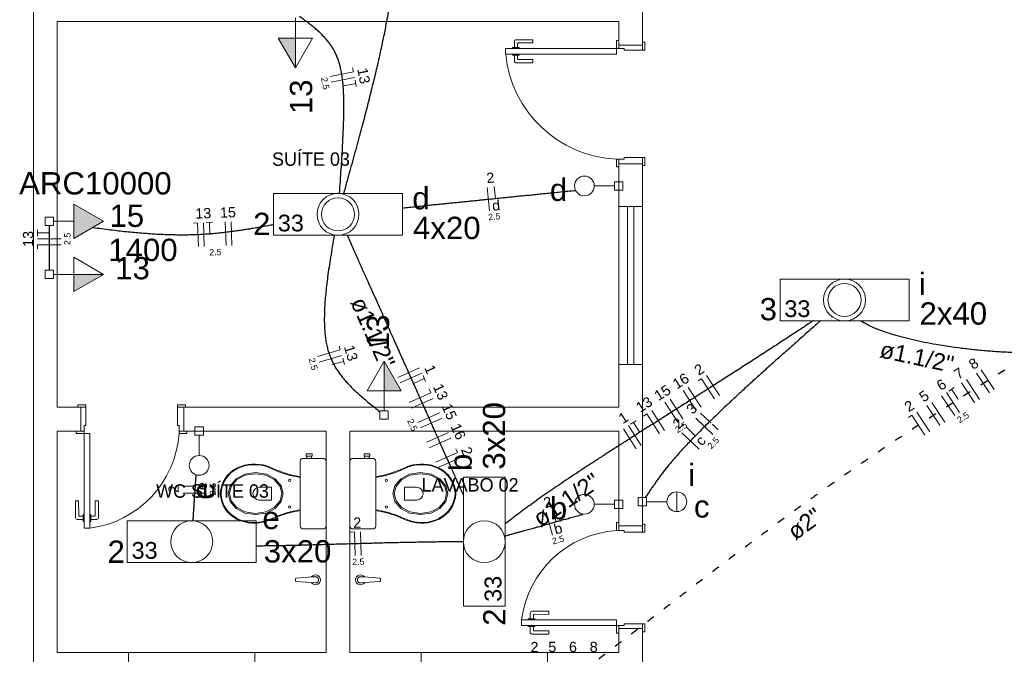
# Model space of a CAD drawing. Header units: millimetres. Extents: x -11 to 95, y -28 to 98.
# Tile 16 of 22: x -0.17 to 12.28, y 74.44 to 82.48. Entities that reach past the tile are written whole.
import ezdxf

# ---------------------------------------------------------------- set-up
doc = ezdxf.new("R2010")
doc.units = ezdxf.units.MM
doc.header["$MEASUREMENT"] = 0
doc.linetypes.add('DOT2', pattern=[3.175, 0, -3.175])
for name, color, linetype, lineweight in [('EL-Condutos', 4, 'Continuous', 30), ('EL-Fios', 9, 'Continuous', 20), ('EL-Textos condutos', 7, 'Continuous', 20), ('EL-Textos fios', 7, 'Continuous', 20), ('EL-Textos pontos', 5, 'Continuous', 20), ('MB ALVENARIA', 7, 'Continuous', 20), ('MB ESQUADRIA', 7, 'Continuous', 20), ('MB MOBILIÁRIO', 8, 'Continuous', 5), ('MB TEXTO 0', 7, 'Continuous', 20), ('P-SIMBOL', 5, 'Continuous', 20)]:
    doc.layers.add(name, color=color, linetype=linetype, lineweight=lineweight)
doc.styles.add('Arial', font='txt')
doc.styles.add('AvantGardeBkBT', font='txt')

msp = doc.modelspace()

# ---------------------------------------------------------------- hatches: boundary and pattern name
at = {"layer": 'P-SIMBOL', "linetype": 'Continuous'}
for points in [[(3.313, 82.245), (3.313, 81.87), (3.097, 82.245)], [(0.509, 79.708), (0.884, 79.925), (0.509, 80.141)], [(0.509, 79.253), (0.884, 79.253), (0.509, 79.037)], [(4.436, 77.78), (4.436, 78.155), (4.653, 77.78)]]:
    msp.add_hatch(color=256, dxfattribs=at).paths.add_polyline_path(points)

# ---------------------------------------------------------------- linework, layer by layer
at = {"layer": 'EL-Condutos', "linetype": 'DOT2', "ltscale": 0.05}
for points in [[(9.354, 89.698), (9.773, 89.302), (10.166, 88.931), (10.534, 88.585), (10.878, 88.26), (11.202, 87.955), (11.506, 87.668), (11.793, 87.397), (12.064, 87.141), (12.322, 86.898), (12.568, 86.666), (12.804, 86.443), (13.033, 86.227), (13.256, 86.016), (13.476, 85.81), (13.693, 85.605), (13.91, 85.4), (14.129, 85.193), (14.352, 84.982), (14.581, 84.767), (14.818, 84.543), (15.064, 84.311), (15.322, 84.068), (15.593, 83.812), (15.88, 83.542), (16.184, 83.255), (16.507, 82.95), (16.852, 82.625), (17.219, 82.278), (17.612, 81.907), (18.032, 81.511)], [(0.672, 0.103), (1.512, 4.041), (2.298, 7.726), (3.033, 11.175), (3.723, 14.407), (4.369, 17.44), (4.978, 20.293), (5.551, 22.982), (6.094, 25.527), (6.609, 27.945), (7.102, 30.254), (7.575, 32.474), (8.033, 34.62), (8.479, 36.713), (8.918, 38.769), (9.352, 40.807), (9.787, 42.846), (10.225, 44.902), (10.672, 46.994), (11.129, 49.141), (11.603, 51.36), (12.095, 53.67), (12.611, 56.088), (13.153, 58.633), (13.727, 61.322), (14.335, 64.174), (14.982, 67.208), (15.671, 70.44), (16.407, 73.889), (17.192, 77.573), (18.032, 81.511)], [(17.827, 81.388), (17.139, 80.977), (16.495, 80.592), (15.895, 80.232), (15.334, 79.895), (14.811, 79.581), (14.323, 79.287), (13.868, 79.011), (13.444, 78.753), (13.047, 78.511), (12.677, 78.282), (12.33, 78.066), (12.004, 77.862), (11.696, 77.666), (11.405, 77.479), (11.127, 77.297), (10.861, 77.121), (10.604, 76.947), (10.354, 76.775), (10.108, 76.604), (9.864, 76.43), (9.619, 76.254), (9.372, 76.073), (9.119, 75.885), (8.859, 75.69), (8.589, 75.486), (8.306, 75.27), (8.009, 75.042), (7.695, 74.8), (7.361, 74.543), (7.005, 74.268)]]:
    msp.add_spline(points, degree=3, dxfattribs=at)
at = {"layer": 'EL-Condutos', "linetype": 'Continuous'}
for points in [[(3.926, 80.274), (4.006, 80.564), (4.081, 80.836), (4.15, 81.093), (4.214, 81.334), (4.271, 81.561), (4.324, 81.774), (4.371, 81.974), (4.412, 82.161), (4.448, 82.336), (4.479, 82.501), (4.504, 82.655), (4.524, 82.8), (4.539, 82.935), (4.549, 83.062), (4.554, 83.182), (4.553, 83.295), (4.548, 83.402), (4.538, 83.503), (4.523, 83.6), (4.503, 83.692), (4.478, 83.782), (4.449, 83.868), (4.415, 83.953), (4.376, 84.036), (4.333, 84.119), (4.285, 84.203), (4.233, 84.287), (4.176, 84.372), (4.115, 84.46), (4.049, 84.551)], [(3.871, 80.276), (3.883, 80.434), (3.893, 80.583), (3.902, 80.723), (3.91, 80.854), (3.916, 80.978), (3.921, 81.093), (3.925, 81.201), (3.927, 81.302), (3.928, 81.397), (3.926, 81.485), (3.923, 81.568), (3.918, 81.645), (3.91, 81.716), (3.901, 81.783), (3.889, 81.846), (3.875, 81.905), (3.858, 81.96), (3.839, 82.012), (3.817, 82.061), (3.792, 82.107), (3.764, 82.151), (3.733, 82.194), (3.699, 82.235), (3.662, 82.275), (3.622, 82.315), (3.578, 82.354), (3.531, 82.394), (3.48, 82.434), (3.425, 82.474), (3.367, 82.516)], [(4.668, 80.095), (4.754, 80.104), (4.836, 80.112), (4.916, 80.12), (4.992, 80.128), (5.066, 80.136), (5.137, 80.143), (5.206, 80.15), (5.274, 80.157), (5.34, 80.163), (5.405, 80.17), (5.468, 80.176), (5.531, 80.183), (5.594, 80.189), (5.657, 80.195), (5.719, 80.202), (5.782, 80.208), (5.846, 80.215), (5.91, 80.221), (5.976, 80.228), (6.044, 80.235), (6.113, 80.242), (6.184, 80.249), (6.257, 80.256), (6.333, 80.264), (6.412, 80.272), (6.494, 80.28), (6.58, 80.289), (6.669, 80.298), (6.762, 80.307), (6.86, 80.317)], [(0.2, 79.872), (0.2, 79.846), (0.2, 79.821), (0.2, 79.798), (0.2, 79.776), (0.2, 79.756), (0.2, 79.736), (0.2, 79.717), (0.2, 79.699), (0.2, 79.682), (0.2, 79.666), (0.2, 79.65), (0.2, 79.634), (0.2, 79.619), (0.2, 79.604), (0.2, 79.589), (0.2, 79.574), (0.2, 79.559), (0.2, 79.544), (0.2, 79.528), (0.2, 79.512), (0.2, 79.496), (0.2, 79.479), (0.2, 79.461), (0.2, 79.442), (0.2, 79.422), (0.2, 79.402), (0.2, 79.38), (0.2, 79.357), (0.2, 79.332), (0.2, 79.306)], [(3.036, 79.88), (2.966, 79.868), (2.897, 79.855), (2.829, 79.844), (2.764, 79.833), (2.699, 79.822), (2.635, 79.812), (2.572, 79.803), (2.509, 79.794), (2.447, 79.786), (2.384, 79.779), (2.321, 79.772), (2.258, 79.766), (2.194, 79.762), (2.128, 79.757), (2.062, 79.754), (1.994, 79.752), (1.924, 79.751), (1.852, 79.751), (1.778, 79.752), (1.702, 79.754), (1.622, 79.757), (1.54, 79.761), (1.455, 79.767), (1.366, 79.774), (1.273, 79.782), (1.176, 79.791), (1.076, 79.802), (0.97, 79.814), (0.861, 79.828), (0.746, 79.843)], [(3.805, 79.749), (3.781, 79.606), (3.759, 79.471), (3.739, 79.343), (3.722, 79.223), (3.708, 79.11), (3.697, 79.005), (3.688, 78.905), (3.683, 78.811), (3.68, 78.724), (3.68, 78.641), (3.683, 78.563), (3.689, 78.49), (3.698, 78.421), (3.711, 78.356), (3.726, 78.294), (3.745, 78.235), (3.768, 78.179), (3.793, 78.124), (3.822, 78.072), (3.855, 78.022), (3.891, 77.972), (3.931, 77.923), (3.974, 77.875), (4.021, 77.826), (4.071, 77.777), (4.126, 77.727), (4.184, 77.677), (4.247, 77.624), (4.313, 77.57), (4.383, 77.513)], [(5.44, 76.461), (5.377, 76.6), (5.319, 76.731), (5.263, 76.856), (5.21, 76.975), (5.159, 77.088), (5.111, 77.196), (5.065, 77.3), (5.02, 77.4), (4.977, 77.496), (4.935, 77.59), (4.894, 77.681), (4.854, 77.771), (4.815, 77.86), (4.775, 77.948), (4.736, 78.036), (4.696, 78.125), (4.656, 78.215), (4.615, 78.306), (4.573, 78.4), (4.53, 78.497), (4.485, 78.597), (4.438, 78.702), (4.39, 78.811), (4.339, 78.925), (4.285, 79.044), (4.229, 79.17), (4.169, 79.303), (4.107, 79.443), (4.041, 79.592), (3.971, 79.748)], [(9.868, 78.666), (9.686, 78.546), (9.508, 78.43), (9.334, 78.316), (9.164, 78.206), (8.997, 78.098), (8.834, 77.993), (8.675, 77.891), (8.519, 77.792), (8.368, 77.695), (8.219, 77.601), (8.074, 77.509), (7.933, 77.419), (7.796, 77.332), (7.661, 77.247), (7.531, 77.164), (7.403, 77.082), (7.28, 77.003), (7.159, 76.925), (7.042, 76.849), (6.928, 76.774), (6.818, 76.701), (6.711, 76.629), (6.607, 76.559), (6.507, 76.49), (6.409, 76.422), (6.315, 76.354), (6.224, 76.288), (6.136, 76.223), (6.052, 76.158), (5.97, 76.094)], [(9.959, 78.665), (9.789, 78.516), (9.629, 78.374), (9.479, 78.241), (9.338, 78.115), (9.207, 77.997), (9.084, 77.885), (8.969, 77.78), (8.863, 77.681), (8.763, 77.588), (8.671, 77.501), (8.586, 77.419), (8.507, 77.342), (8.434, 77.27), (8.367, 77.201), (8.305, 77.137), (8.248, 77.077), (8.195, 77.02), (8.147, 76.965), (8.102, 76.914), (8.06, 76.865), (8.021, 76.817), (7.985, 76.772), (7.951, 76.727), (7.919, 76.684), (7.888, 76.642), (7.858, 76.599), (7.829, 76.557), (7.8, 76.515), (7.771, 76.472), (7.741, 76.428)], [(15.046, 78.663), (14.93, 78.603), (14.804, 78.549), (14.669, 78.499), (14.526, 78.455), (14.376, 78.415), (14.218, 78.38), (14.055, 78.349), (13.886, 78.322), (13.713, 78.3), (13.536, 78.283), (13.357, 78.269), (13.175, 78.26), (12.993, 78.254), (12.81, 78.252), (12.627, 78.254), (12.445, 78.26), (12.265, 78.269), (12.088, 78.281), (11.915, 78.297), (11.746, 78.316), (11.582, 78.339), (11.423, 78.364), (11.272, 78.392), (11.128, 78.423), (10.992, 78.457), (10.865, 78.494), (10.748, 78.533), (10.642, 78.574), (10.547, 78.618), (10.464, 78.664)], [(2.019, 76.135), (2.021, 76.16), (2.023, 76.185), (2.024, 76.209), (2.026, 76.232), (2.027, 76.254), (2.029, 76.276), (2.03, 76.298), (2.032, 76.319), (2.033, 76.339), (2.034, 76.359), (2.036, 76.378), (2.037, 76.397), (2.038, 76.416), (2.039, 76.435), (2.041, 76.453), (2.042, 76.471), (2.043, 76.488), (2.044, 76.506), (2.045, 76.523), (2.047, 76.54), (2.048, 76.557), (2.049, 76.575), (2.05, 76.592), (2.051, 76.609), (2.052, 76.626), (2.054, 76.644), (2.055, 76.661), (2.056, 76.679), (2.057, 76.697), (2.058, 76.715)], [(5.967, 75.942), (6.012, 75.955), (6.054, 75.966), (6.095, 75.978), (6.134, 75.989), (6.172, 75.999), (6.208, 76.009), (6.243, 76.019), (6.277, 76.028), (6.309, 76.037), (6.341, 76.046), (6.372, 76.055), (6.403, 76.063), (6.432, 76.071), (6.462, 76.08), (6.49, 76.088), (6.519, 76.096), (6.548, 76.103), (6.576, 76.111), (6.605, 76.119), (6.633, 76.127), (6.662, 76.135), (6.692, 76.144), (6.722, 76.152), (6.753, 76.16), (6.784, 76.169), (6.816, 76.178), (6.85, 76.187), (6.884, 76.197), (6.92, 76.207), (6.957, 76.217)], [(5.442, 75.868), (5.334, 75.867), (5.228, 75.866), (5.122, 75.865), (5.018, 75.864), (4.915, 75.862), (4.814, 75.86), (4.713, 75.858), (4.615, 75.856), (4.517, 75.854), (4.421, 75.852), (4.326, 75.849), (4.233, 75.847), (4.141, 75.844), (4.051, 75.842), (3.962, 75.839), (3.875, 75.837), (3.789, 75.834), (3.704, 75.832), (3.622, 75.83), (3.54, 75.827), (3.461, 75.825), (3.383, 75.823), (3.306, 75.821), (3.232, 75.82), (3.159, 75.818), (3.087, 75.817), (3.018, 75.816), (2.95, 75.815), (2.884, 75.814), (2.82, 75.814)]]:
    msp.add_spline(points, degree=3, dxfattribs=at)
at = {"layer": 'EL-Fios'}
for p, q in [((4.038, 81.867), (4.048, 81.817)), ((3.753, 81.759), (4.048, 81.817)), ((3.768, 81.686), (4.062, 81.744)), ((3.93, 81.641), (4.077, 81.67)), ((4.069, 81.71), (4.084, 81.631)), ((5.844, 80.214), (5.829, 80.364)), ((5.77, 80.056), (5.74, 80.355)), ((2.026, 79.903), (2.076, 79.905)), ((2.087, 79.605), (2.076, 79.905)), ((2.161, 79.608), (2.151, 79.907)), ((2.186, 79.909), (2.266, 79.912)), ((2.231, 79.76), (2.226, 79.91)), ((2.436, 79.617), (2.426, 79.917)), ((2.511, 79.62), (2.501, 79.92)), ((0.05, 79.737), (0.05, 79.817)), ((0.2, 79.777), (0.05, 79.777)), ((0.35, 79.702), (0.05, 79.702)), ((0.35, 79.627), (0.05, 79.627)), ((0.05, 79.577), (0.05, 79.627)), ((3.594, 78.213), (3.882, 78.296)), ((3.868, 78.344), (3.882, 78.296)), ((3.615, 78.141), (3.903, 78.224)), ((3.78, 78.11), (3.924, 78.152)), ((3.913, 78.191), (3.935, 78.114)), ((4.61, 77.949), (4.884, 78.072)), ((4.641, 77.881), (4.915, 78.003)), ((12.095, 77.753), (11.93, 78.004)), ((12.157, 77.794), (11.993, 78.045)), ((4.808, 77.873), (4.945, 77.934)), ((4.929, 77.971), (4.962, 77.898)), ((8.412, 77.904), (8.454, 77.931)), ((8.615, 77.678), (8.454, 77.931)), ((8.679, 77.719), (8.517, 77.972)), ((11.907, 77.63), (11.742, 77.88)), ((11.969, 77.671), (11.805, 77.922)), ((4.753, 77.629), (5.027, 77.752)), ((5.007, 77.798), (5.027, 77.752)), ((8.384, 77.53), (8.222, 77.783)), ((8.447, 77.571), (8.285, 77.823)), ((11.719, 77.506), (11.554, 77.757)), ((11.583, 77.776), (11.65, 77.82)), ((11.699, 77.673), (11.617, 77.798)), ((4.784, 77.561), (5.058, 77.683)), ((8.152, 77.382), (7.99, 77.635)), ((8.215, 77.423), (8.054, 77.675)), ((11.53, 77.383), (11.366, 77.633)), ((11.656, 77.465), (11.491, 77.716)), ((4.865, 77.378), (5.139, 77.501)), ((7.983, 77.275), (7.822, 77.528)), ((8.549, 77.394), (8.441, 77.498)), ((11.342, 77.259), (11.178, 77.51)), ((11.468, 77.342), (11.303, 77.592)), ((4.896, 77.31), (5.17, 77.432)), ((7.556, 77.358), (7.624, 77.401)), ((7.671, 77.253), (7.59, 77.379)), ((7.717, 77.46), (7.759, 77.487)), ((7.92, 77.234), (7.759, 77.487)), ((8.596, 77.226), (8.379, 77.433)), ((11.073, 77.441), (11.115, 77.469)), ((11.28, 77.218), (11.115, 77.469)), ((4.977, 77.127), (5.251, 77.25)), ((7.625, 77.046), (7.464, 77.299)), ((7.688, 77.086), (7.527, 77.339)), ((8.422, 77.042), (8.204, 77.249)), ((8.374, 77.21), (8.266, 77.314)), ((5.008, 77.059), (5.282, 77.181)), ((5.09, 76.876), (5.364, 76.999)), ((5.343, 77.044), (5.364, 76.999)), ((5.12, 76.808), (5.394, 76.93)), ((2.04, 76.572), (1.89, 76.572)), ((2.19, 76.482), (1.89, 76.482)), ((6.613, 76.122), (6.573, 76.266)), ((6.567, 75.953), (6.486, 76.242)), ((4.012, 75.991), (4.062, 75.992)), ((4.07, 75.692), (4.062, 75.992)), ((4.145, 75.695), (4.137, 75.994))]:
    msp.add_line(p, q, dxfattribs=at)
at = {"layer": 'MB ALVENARIA'}
msp.add_line((0, 0), (0, 89.899), dxfattribs=at)
for points in [[(7.705, 82.154), (7.705, 83.054)], [(0.3, 82.454), (7.405, 82.454)], [(0.3, 77.571), (0.3, 82.454)], [(7.405, 82.154), (7.405, 82.454)], [(7.405, 80.112), (7.405, 80.653)], [(7.705, 80.112), (7.705, 80.653)], [(7.405, 80.112), (7.705, 80.112)], [(7.405, 77.571), (7.405, 78.111)], [(7.405, 78.111), (7.705, 78.111)], [(7.705, 76.07), (7.705, 78.111)], [(0.3, 77.571), (0.6, 77.571)], [(0.3, 77.27), (0.6, 77.27), (0.6, 77.571)], [(1.902, 77.571), (7.405, 77.571)], [(0.3, 77.27), (0.6, 77.27)], [(0.3, 74.468), (0.3, 77.27)], [(1.902, 77.27), (3.703, 77.27)], [(3.703, 77.27), (3.703, 74.468)], [(4.003, 77.27), (7.405, 77.27)], [(4.003, 77.27), (4.003, 74.468)], [(7.405, 76.07), (7.405, 77.27)], [(7.405, 74.468), (7.405, 74.769)], [(7.405, 74.468), (7.405, 74.769), (7.705, 74.769)], [(7.705, 74.168), (7.705, 74.769)], [(0.3, 74.468), (1.201, 74.468)], [(1.201, 74.468), (1.201, 74.168)], [(2.802, 74.468), (3.703, 74.468)], [(2.802, 74.468), (2.802, 74.168)], [(4.003, 74.468), (4.904, 74.468)], [(4.904, 74.468), (4.904, 74.168)], [(6.504, 74.468), (7.405, 74.468)], [(6.504, 74.468), (6.504, 74.168)]]:
    msp.add_lwpolyline(points, dxfattribs=at)
at = {"layer": 'MB ESQUADRIA'}
for p, q in [((6.06, 82.113), (6.06, 82.125)), ((6.06, 82.125), (6.145, 82.125)), ((6.06, 82.113), (6.06, 82.125)), ((6.06, 82.125), (6.145, 82.125)), ((6.085, 82.125), (6.085, 82.203)), ((6.085, 82.125), (6.085, 82.203)), ((6.105, 82.223), (6.319, 82.223)), ((6.105, 82.223), (6.319, 82.223)), ((6.125, 82.173), (6.125, 82.125)), ((6.125, 82.173), (6.125, 82.125)), ((6.319, 82.183), (6.135, 82.183)), ((6.319, 82.183), (6.135, 82.183)), ((6.145, 82.125), (6.145, 82.113)), ((6.145, 82.125), (6.145, 82.113)), ((6.319, 82.223), (6.319, 82.183)), ((6.319, 82.223), (6.319, 82.183)), ((7.405, 82.114), (7.405, 82.163)), ((7.405, 82.114), (7.405, 82.163)), ((7.405, 82.114), (7.405, 82.163)), ((7.405, 82.114), (7.405, 82.163)), ((7.475, 82.114), (7.405, 82.114)), ((7.475, 82.114), (7.405, 82.114)), ((7.475, 82.114), (7.405, 82.114)), ((7.475, 82.114), (7.405, 82.114)), ((7.475, 82.114), (7.475, 82.093)), ((7.475, 82.114), (7.475, 82.093)), ((7.475, 82.114), (7.475, 82.093)), ((7.475, 82.114), (7.475, 82.093)), ((7.705, 82.093), (7.705, 82.164)), ((7.705, 82.093), (7.705, 82.164)), ((7.705, 82.093), (7.705, 82.164)), ((7.705, 82.093), (7.705, 82.164)), ((6.06, 82.043), (6.06, 82.03)), ((6.06, 82.043), (6.06, 82.03)), ((6.06, 82.03), (6.145, 82.03)), ((6.06, 82.03), (6.145, 82.03)), ((6.085, 82.03), (6.085, 81.953)), ((6.085, 82.03), (6.085, 81.953)), ((6.125, 81.983), (6.125, 82.03)), ((6.125, 81.983), (6.125, 82.03)), ((6.145, 82.03), (6.145, 82.043)), ((6.145, 82.03), (6.145, 82.043)), ((7.475, 82.093), (7.705, 82.093)), ((7.475, 82.093), (7.705, 82.093)), ((7.475, 82.093), (7.705, 82.093)), ((7.475, 82.093), (7.705, 82.093)), ((6.105, 81.932), (6.32, 81.933)), ((6.105, 81.932), (6.32, 81.933)), ((6.32, 81.973), (6.135, 81.973)), ((6.32, 81.973), (6.135, 81.973)), ((6.32, 81.933), (6.32, 81.973)), ((6.32, 81.933), (6.32, 81.973)), ((7.475, 80.712), (7.405, 80.712)), ((7.405, 80.712), (7.405, 80.662)), ((7.475, 80.712), (7.405, 80.712)), ((7.405, 80.712), (7.405, 80.662)), ((7.475, 80.732), (7.705, 80.732)), ((7.475, 80.712), (7.475, 80.732)), ((7.475, 80.732), (7.705, 80.732)), ((7.475, 80.712), (7.475, 80.732)), ((7.705, 80.732), (7.705, 80.662)), ((7.705, 80.732), (7.705, 80.662)), ((0.661, 77.571), (0.591, 77.571)), ((0.661, 77.571), (0.591, 77.571)), ((0.661, 77.571), (0.591, 77.571)), ((0.661, 77.571), (0.591, 77.571)), ((0.661, 77.34), (0.661, 77.571)), ((0.661, 77.34), (0.661, 77.571)), ((0.661, 77.34), (0.661, 77.571)), ((0.661, 77.34), (0.661, 77.571)), ((1.821, 77.34), (1.821, 77.571)), ((1.821, 77.571), (1.892, 77.571)), ((1.821, 77.34), (1.821, 77.571)), ((1.821, 77.571), (1.892, 77.571)), ((0.641, 77.27), (0.591, 77.27)), ((0.641, 77.27), (0.591, 77.27)), ((0.641, 77.27), (0.591, 77.27)), ((0.641, 77.27), (0.591, 77.27)), ((0.641, 77.34), (0.641, 77.27)), ((0.641, 77.34), (0.661, 77.34)), ((0.641, 77.34), (0.641, 77.27)), ((0.641, 77.34), (0.661, 77.34)), ((0.641, 77.34), (0.641, 77.27)), ((0.641, 77.34), (0.661, 77.34)), ((0.641, 77.34), (0.641, 77.27)), ((0.641, 77.34), (0.661, 77.34)), ((1.842, 77.34), (1.821, 77.34)), ((1.842, 77.34), (1.821, 77.34)), ((1.842, 77.34), (1.842, 77.27)), ((1.842, 77.34), (1.842, 77.27)), ((1.842, 77.27), (1.891, 77.27)), ((1.842, 77.27), (1.891, 77.27)), ((0.532, 76.385), (0.571, 76.385)), ((0.532, 76.17), (0.532, 76.385)), ((0.532, 76.385), (0.571, 76.385)), ((0.532, 76.17), (0.532, 76.385)), ((0.571, 76.385), (0.572, 76.2)), ((0.571, 76.385), (0.572, 76.2)), ((0.821, 76.385), (0.781, 76.385)), ((0.781, 76.385), (0.782, 76.201)), ((0.821, 76.385), (0.781, 76.385)), ((0.781, 76.385), (0.782, 76.201)), ((0.822, 76.171), (0.821, 76.385)), ((0.822, 76.171), (0.821, 76.385)), ((0.629, 76.15), (0.552, 76.15)), ((0.629, 76.15), (0.552, 76.15)), ((0.581, 76.19), (0.629, 76.19)), ((0.581, 76.19), (0.629, 76.19)), ((0.629, 76.211), (0.642, 76.211)), ((0.629, 76.125), (0.629, 76.211)), ((0.629, 76.211), (0.642, 76.211)), ((0.629, 76.125), (0.629, 76.211)), ((0.642, 76.125), (0.629, 76.125)), ((0.642, 76.125), (0.629, 76.125)), ((0.724, 76.211), (0.711, 76.211)), ((0.724, 76.211), (0.711, 76.211)), ((0.711, 76.125), (0.724, 76.125)), ((0.711, 76.125), (0.724, 76.125)), ((0.724, 76.125), (0.724, 76.211)), ((0.724, 76.125), (0.724, 76.211)), ((0.771, 76.191), (0.724, 76.19)), ((0.771, 76.191), (0.724, 76.19)), ((0.724, 76.151), (0.802, 76.151)), ((0.724, 76.151), (0.802, 76.151)), ((7.405, 76.009), (7.405, 76.06)), ((7.405, 76.009), (7.405, 76.06)), ((7.475, 76.009), (7.405, 76.009)), ((7.475, 76.009), (7.405, 76.009)), ((7.475, 76.009), (7.475, 75.989)), ((7.475, 76.009), (7.475, 75.989)), ((7.705, 75.99), (7.705, 76.06)), ((7.705, 75.99), (7.705, 76.06)), ((7.475, 75.989), (7.705, 75.99)), ((7.475, 75.989), (7.705, 75.99)), ((6.26, 74.88), (6.26, 74.892)), ((6.26, 74.892), (6.345, 74.892)), ((6.26, 74.88), (6.26, 74.892)), ((6.26, 74.892), (6.345, 74.892)), ((6.285, 74.892), (6.285, 74.97)), ((6.285, 74.892), (6.285, 74.97)), ((6.305, 74.99), (6.519, 74.989)), ((6.305, 74.99), (6.519, 74.989)), ((6.325, 74.94), (6.325, 74.892)), ((6.325, 74.94), (6.325, 74.892)), ((6.519, 74.949), (6.335, 74.95)), ((6.519, 74.949), (6.335, 74.95)), ((6.345, 74.892), (6.345, 74.88)), ((6.345, 74.892), (6.345, 74.88)), ((6.519, 74.989), (6.519, 74.949)), ((6.519, 74.989), (6.519, 74.949)), ((6.26, 74.81), (6.26, 74.797)), ((6.26, 74.81), (6.26, 74.797)), ((6.26, 74.797), (6.345, 74.797)), ((6.26, 74.797), (6.345, 74.797)), ((6.285, 74.797), (6.285, 74.72)), ((6.285, 74.797), (6.285, 74.72)), ((6.325, 74.75), (6.325, 74.797)), ((6.325, 74.75), (6.325, 74.797)), ((6.345, 74.797), (6.345, 74.809)), ((6.345, 74.797), (6.345, 74.809)), ((7.405, 74.809), (7.405, 74.759)), ((7.475, 74.809), (7.405, 74.809)), ((7.405, 74.809), (7.405, 74.759)), ((7.475, 74.809), (7.405, 74.809)), ((7.405, 74.809), (7.405, 74.759)), ((7.475, 74.809), (7.405, 74.809)), ((7.405, 74.809), (7.405, 74.759)), ((7.475, 74.809), (7.405, 74.809)), ((7.475, 74.829), (7.705, 74.829)), ((7.475, 74.809), (7.475, 74.829)), ((7.475, 74.829), (7.705, 74.829)), ((7.475, 74.809), (7.475, 74.829)), ((7.475, 74.829), (7.705, 74.829)), ((7.475, 74.809), (7.475, 74.829)), ((7.475, 74.829), (7.705, 74.829)), ((7.475, 74.809), (7.475, 74.829)), ((7.705, 74.829), (7.705, 74.759)), ((7.705, 74.829), (7.705, 74.759)), ((7.705, 74.829), (7.705, 74.759)), ((7.705, 74.829), (7.705, 74.759)), ((6.305, 74.7), (6.519, 74.7)), ((6.305, 74.7), (6.519, 74.7)), ((6.519, 74.739), (6.335, 74.74)), ((6.519, 74.739), (6.335, 74.74)), ((6.519, 74.7), (6.519, 74.739)), ((6.519, 74.7), (6.519, 74.739))]:
    msp.add_line(p, q, dxfattribs=at)
for points in [[(5.974, 82.043), (7.375, 82.043), (7.375, 82.114), (5.974, 82.114), (5.974, 82.043)], [(7.405, 82.163), (7.405, 82.213), (7.375, 82.213), (7.375, 82.114), (7.405, 82.114), (7.405, 82.114)], [(7.405, 82.163), (7.405, 82.213), (7.375, 82.213), (7.375, 82.114), (7.405, 82.114), (7.405, 82.114)], [(7.405, 82.163), (7.405, 82.213), (7.375, 82.213), (7.375, 82.114), (7.405, 82.114), (7.405, 82.114)], [(7.405, 82.163), (7.405, 82.213), (7.375, 82.213), (7.375, 82.114), (7.405, 82.114), (7.405, 82.114)], [(7.405, 82.154), (7.405, 82.154), (7.705, 82.154)], [(7.705, 82.093), (7.736, 82.093), (7.736, 82.194), (7.705, 82.194), (7.705, 82.164)], [(7.705, 82.093), (7.736, 82.093), (7.736, 82.194), (7.705, 82.194), (7.705, 82.164)], [(7.705, 82.093), (7.736, 82.093), (7.736, 82.194), (7.705, 82.194), (7.705, 82.164)], [(7.705, 82.093), (7.736, 82.093), (7.736, 82.194), (7.705, 82.194), (7.705, 82.164)], [(7.405, 80.662), (7.405, 80.613), (7.375, 80.613), (7.375, 80.712), (7.405, 80.712), (7.405, 80.712)], [(7.405, 80.662), (7.405, 80.613), (7.375, 80.613), (7.375, 80.712), (7.405, 80.712), (7.405, 80.712)], [(7.705, 80.653), (7.405, 80.653)], [(7.705, 80.732), (7.736, 80.732), (7.736, 80.632), (7.705, 80.632), (7.705, 80.662)], [(7.705, 80.732), (7.736, 80.732), (7.736, 80.632), (7.705, 80.632), (7.705, 80.662)], [(0.661, 77.571), (0.661, 77.601), (0.56, 77.601), (0.56, 77.571), (0.591, 77.571)], [(0.661, 77.571), (0.661, 77.601), (0.56, 77.601), (0.56, 77.571), (0.591, 77.571)], [(0.661, 77.571), (0.661, 77.601), (0.56, 77.601), (0.56, 77.571), (0.591, 77.571)], [(0.661, 77.571), (0.661, 77.601), (0.56, 77.601), (0.56, 77.571), (0.591, 77.571)], [(1.821, 77.571), (1.821, 77.601), (1.922, 77.601), (1.922, 77.571), (1.892, 77.571)], [(1.821, 77.571), (1.821, 77.601), (1.922, 77.601), (1.922, 77.571), (1.892, 77.571)], [(1.902, 77.571), (1.902, 77.27)], [(0.591, 77.27), (0.541, 77.27), (0.541, 77.24), (0.641, 77.24), (0.641, 77.27), (0.641, 77.27)], [(0.591, 77.27), (0.541, 77.27), (0.541, 77.24), (0.641, 77.24), (0.641, 77.27), (0.641, 77.27)], [(0.591, 77.27), (0.541, 77.27), (0.541, 77.24), (0.641, 77.24), (0.641, 77.27), (0.641, 77.27)], [(0.591, 77.27), (0.541, 77.27), (0.541, 77.24), (0.641, 77.24), (0.641, 77.27), (0.641, 77.27)], [(1.891, 77.27), (1.942, 77.27), (1.942, 77.24), (1.842, 77.24), (1.842, 77.27), (1.842, 77.27)], [(1.891, 77.27), (1.942, 77.27), (1.942, 77.24), (1.842, 77.24), (1.842, 77.27), (1.842, 77.27)], [(0.711, 76.039), (0.711, 77.24), (0.641, 77.24), (0.641, 76.039), (0.711, 76.039)], [(7.405, 76.06), (7.405, 76.11), (7.375, 76.11), (7.375, 76.009), (7.405, 76.009), (7.405, 76.009)], [(7.405, 76.06), (7.405, 76.11), (7.375, 76.11), (7.375, 76.009), (7.405, 76.009), (7.405, 76.009)], [(7.705, 76.07), (7.405, 76.07)], [(7.705, 75.99), (7.736, 75.99), (7.736, 76.09), (7.705, 76.09), (7.705, 76.06)], [(7.705, 75.99), (7.736, 75.99), (7.736, 76.09), (7.705, 76.09), (7.705, 76.06)], [(6.174, 74.879), (7.375, 74.879), (7.375, 74.809), (6.174, 74.809), (6.174, 74.879)], [(7.405, 74.759), (7.405, 74.709), (7.375, 74.709), (7.375, 74.809), (7.405, 74.809), (7.405, 74.809)], [(7.405, 74.759), (7.405, 74.709), (7.375, 74.709), (7.375, 74.809), (7.405, 74.809), (7.405, 74.809)], [(7.405, 74.759), (7.405, 74.709), (7.375, 74.709), (7.375, 74.809), (7.405, 74.809), (7.405, 74.809)], [(7.405, 74.759), (7.405, 74.709), (7.375, 74.709), (7.375, 74.809), (7.405, 74.809), (7.405, 74.809)], [(7.705, 74.829), (7.736, 74.829), (7.736, 74.729), (7.705, 74.729), (7.705, 74.759)], [(7.705, 74.829), (7.736, 74.829), (7.736, 74.729), (7.705, 74.729), (7.705, 74.759)], [(7.705, 74.829), (7.736, 74.829), (7.736, 74.729), (7.705, 74.729), (7.705, 74.759)], [(7.705, 74.829), (7.736, 74.829), (7.736, 74.729), (7.705, 74.729), (7.705, 74.759)]]:
    msp.add_lwpolyline(points, dxfattribs=at)
at = {"layer": 'MB ESQUADRIA', "linetype": 'Continuous'}
for points in [[(7.405, 78.111), (7.405, 80.112)], [(7.515, 80.112), (7.515, 78.111)], [(7.595, 80.112), (7.595, 78.111)], [(7.705, 78.111), (7.705, 80.112)], [(1.201, 74.468), (2.802, 74.468)], [(4.904, 74.468), (6.504, 74.468)]]:
    msp.add_lwpolyline(points, dxfattribs=at)
at = {"layer": 'MB ESQUADRIA'}
for centre, radius, start, end in [((6.105, 82.203), 0.02, 90.0289, 180.029), ((6.105, 82.203), 0.02, 90.0289, 180.029), ((6.135, 82.173), 0.01, 90.0289, 180.029), ((6.135, 82.173), 0.01, 90.0289, 180.029), ((6.135, 81.983), 0.01, 180.029, 270.029), ((6.135, 81.983), 0.01, 180.029, 270.029), ((6.105, 81.953), 0.02, 180.029, 270.029), ((6.105, 81.953), 0.02, 180.029, 270.029), ((0.552, 76.17), 0.02, 180.032, 270.032), ((0.552, 76.17), 0.02, 180.032, 270.032), ((0.581, 76.2), 0.01, 180.032, 270.032), ((0.581, 76.2), 0.01, 180.032, 270.032), ((0.771, 76.2), 0.01, 270.032, 0.0319), ((0.771, 76.2), 0.01, 270.032, 0.0319), ((0.802, 76.171), 0.02, 270.032, 0.0319), ((0.802, 76.171), 0.02, 270.032, 0.0319), ((6.305, 74.97), 0.02, 89.9681, 179.968), ((6.305, 74.97), 0.02, 89.9681, 179.968), ((6.335, 74.94), 0.01, 89.9681, 179.968), ((6.335, 74.94), 0.01, 89.9681, 179.968), ((6.305, 74.72), 0.02, 179.968, 269.968), ((6.305, 74.72), 0.02, 179.968, 269.968), ((6.335, 74.75), 0.01, 179.968, 269.968), ((6.335, 74.75), 0.01, 179.968, 269.968)]:
    msp.add_arc(centre, radius, start, end, dxfattribs=at)
at = {"layer": 'MB ESQUADRIA', "linetype": 'Continuous'}
for centre, radius, start, end in [((7.438, 82.182), 1.47, 185.426, 267.549), ((7.438, 82.182), 1.47, 185.426, 267.549), ((0.546, 77.327), 1.298, 277.288, 356.163), ((0.546, 77.327), 1.298, 277.288, 356.163), ((7.462, 74.714), 1.298, 93.8372, 172.712), ((7.462, 74.714), 1.298, 93.8372, 172.712)]:
    msp.add_arc(centre, radius, start, end, dxfattribs=at)
at = {"layer": 'MB MOBILIÁRIO'}
for p, q in [((3.703, 76.884), (3.703, 76.069)), ((4.003, 76.884), (4.003, 76.069)), ((3.314, 75.397), (3.314, 75.376)), ((3.518, 75.424), (3.323, 75.407)), ((3.562, 75.426), (3.519, 75.422)), ((4.144, 75.426), (4.186, 75.422)), ((4.187, 75.424), (4.382, 75.407)), ((4.392, 75.397), (4.392, 75.376)), ((3.519, 75.351), (3.323, 75.366)), ((3.562, 75.348), (3.519, 75.351)), ((4.144, 75.348), (4.186, 75.351)), ((4.186, 75.351), (4.382, 75.366))]:
    msp.add_line(p, q, dxfattribs=at)
for points in [[(3.703, 76.884), (3.703, 76.884), (3.7, 76.9), (3.691, 76.913), (3.678, 76.922), (3.663, 76.924), (3.415, 76.924), (3.415, 76.924), (3.399, 76.922), (3.386, 76.913), (3.378, 76.9), (3.375, 76.884), (3.375, 76.478)], [(3.452, 76.95), (3.452, 76.98), (3.488, 76.98), (3.524, 76.98), (3.524, 76.95), (3.518, 76.95), (3.518, 76.924)], [(3.452, 76.95), (3.458, 76.95)], [(3.518, 76.95), (3.458, 76.95)], [(3.458, 76.95), (3.458, 76.924)], [(4.003, 76.884), (4.003, 76.884), (4.006, 76.9), (4.014, 76.913), (4.027, 76.922), (4.043, 76.924), (4.291, 76.924), (4.291, 76.924), (4.307, 76.922), (4.319, 76.913), (4.328, 76.9), (4.331, 76.884), (4.331, 76.478)], [(4.254, 76.95), (4.254, 76.98), (4.218, 76.98), (4.182, 76.98), (4.182, 76.95), (4.188, 76.95), (4.188, 76.924)], [(4.188, 76.95), (4.248, 76.95)], [(4.248, 76.95), (4.248, 76.924)], [(4.254, 76.95), (4.248, 76.95)], [(3.158, 76.478), (3.133, 76.576), (3.133, 76.576), (3.056, 76.666), (3.056, 76.666), (2.947, 76.723), (2.947, 76.723), (2.81, 76.745), (2.81, 76.745), (2.673, 76.723), (2.673, 76.723), (2.564, 76.666), (2.564, 76.666), (2.487, 76.576), (2.487, 76.576), (2.462, 76.478), (2.462, 76.478), (2.487, 76.379), (2.487, 76.379), (2.564, 76.289), (2.564, 76.289), (2.673, 76.232), (2.673, 76.232), (2.81, 76.211), (2.81, 76.211), (2.947, 76.232), (2.947, 76.232), (3.056, 76.289), (3.056, 76.289), (3.133, 76.379), (3.133, 76.379), (3.158, 76.478), (3.158, 76.478)], [(3.142, 76.478), (3.119, 76.569), (3.119, 76.569), (3.046, 76.655), (3.046, 76.655), (2.941, 76.709), (2.941, 76.709), (2.81, 76.73), (2.81, 76.73), (2.679, 76.709), (2.679, 76.709), (2.574, 76.655), (2.574, 76.655), (2.502, 76.569), (2.502, 76.569), (2.478, 76.478), (2.478, 76.478), (2.502, 76.386), (2.502, 76.386), (2.574, 76.3), (2.574, 76.3), (2.679, 76.246), (2.679, 76.246), (2.81, 76.225), (2.81, 76.225), (2.941, 76.246), (2.941, 76.246), (3.046, 76.3), (3.046, 76.3), (3.119, 76.386), (3.119, 76.386), (3.142, 76.478), (3.142, 76.478)], [(3.373, 76.682), (3.373, 76.682), (3.375, 76.682)], [(4.332, 76.682), (4.332, 76.682), (4.331, 76.682)], [(4.547, 76.478), (4.572, 76.576), (4.572, 76.576), (4.649, 76.666), (4.649, 76.666), (4.758, 76.723), (4.758, 76.723), (4.895, 76.745), (4.895, 76.745), (5.033, 76.723), (5.033, 76.723), (5.142, 76.666), (5.142, 76.666), (5.219, 76.576), (5.219, 76.576), (5.244, 76.478), (5.244, 76.478), (5.219, 76.379), (5.219, 76.379), (5.142, 76.289), (5.142, 76.289), (5.033, 76.232), (5.033, 76.232), (4.895, 76.211), (4.895, 76.211), (4.758, 76.232), (4.758, 76.232), (4.649, 76.289), (4.649, 76.289), (4.572, 76.379), (4.572, 76.379), (4.547, 76.478), (4.547, 76.478)], [(4.564, 76.478), (4.587, 76.569), (4.587, 76.569), (4.66, 76.655), (4.66, 76.655), (4.764, 76.709), (4.764, 76.709), (4.895, 76.73), (4.895, 76.73), (5.027, 76.709), (5.027, 76.709), (5.131, 76.655), (5.131, 76.655), (5.204, 76.569), (5.204, 76.569), (5.227, 76.478), (5.227, 76.478), (5.204, 76.386), (5.204, 76.386), (5.131, 76.3), (5.131, 76.3), (5.027, 76.246), (5.027, 76.246), (4.895, 76.225), (4.895, 76.225), (4.764, 76.246), (4.764, 76.246), (4.66, 76.3), (4.66, 76.3), (4.587, 76.386), (4.587, 76.386), (4.564, 76.478), (4.564, 76.478)], [(2.857, 76.558), (3.012, 76.558), (3.012, 76.476)], [(4.848, 76.558), (4.693, 76.558), (4.693, 76.476)], [(2.857, 76.396), (3.012, 76.396), (3.012, 76.478)], [(3.703, 76.069), (3.703, 76.069), (3.7, 76.053), (3.691, 76.042), (3.678, 76.033), (3.663, 76.03), (3.415, 76.03), (3.415, 76.03), (3.399, 76.033), (3.386, 76.042), (3.378, 76.053), (3.375, 76.069), (3.375, 76.478)], [(4.003, 76.069), (4.003, 76.069), (4.006, 76.053), (4.014, 76.042), (4.027, 76.033), (4.043, 76.03), (4.291, 76.03), (4.291, 76.03), (4.307, 76.033), (4.319, 76.042), (4.328, 76.053), (4.331, 76.069), (4.331, 76.478)], [(4.848, 76.396), (4.693, 76.396), (4.693, 76.478)], [(3.373, 76.273), (3.373, 76.273), (3.375, 76.273)], [(4.332, 76.273), (4.332, 76.273), (4.331, 76.273)]]:
    msp.add_lwpolyline(points, dxfattribs=at)
for centre in [(3.241, 76.645), (4.465, 76.645), (3.241, 76.308), (4.465, 76.308)]:
    msp.add_circle(centre, 0.015, dxfattribs=at)
for centre, radius, start, end in [((2.742, 76.461), 0.38, 115.762, 177.208), ((2.742, 76.461), 0.37, 115.762, 177.208), ((2.796, 76.342), 0.51, 72.0904, 115.446), ((2.795, 76.35), 0.494, 71.867, 115.762), ((23.996, 127.26), 54.656, 247.351, 247.526), ((25.194, 130.138), 57.764, 247.354, 247.518), ((3.636, 78.195), 1.536, 249.691, 260.163), ((3.636, 78.195), 1.526, 249.691, 260.163), ((4.07, 78.195), 1.526, 279.837, 290.309), ((4.07, 78.195), 1.536, 279.837, 290.309), ((-17.488, 130.138), 57.764, 292.482, 292.646), ((-16.29, 127.26), 54.656, 292.474, 292.649), ((4.91, 76.342), 0.51, 64.5542, 107.91), ((4.91, 76.35), 0.494, 64.2375, 108.133), ((4.964, 76.461), 0.37, 2.7919, 64.2375), ((4.964, 76.461), 0.38, 2.7919, 64.2375), ((2.857, 76.477), 0.0809, 90, 270), ((4.848, 76.477), 0.0809, 270, 90), ((2.742, 76.494), 0.38, 182.792, 244.238), ((2.742, 76.494), 0.37, 182.792, 244.238), ((4.964, 76.494), 0.37, 295.762, 357.208), ((4.964, 76.494), 0.38, 295.762, 357.208), ((3.636, 74.76), 1.536, 99.837, 110.309), ((3.636, 74.76), 1.526, 99.837, 110.309), ((4.07, 74.76), 1.526, 69.6909, 80.163), ((4.07, 74.76), 1.536, 69.6909, 80.163), ((2.796, 76.613), 0.51, 244.554, 287.91), ((2.795, 76.605), 0.494, 244.238, 288.133), ((23.996, 25.695), 54.656, 112.474, 112.649), ((25.194, 22.817), 57.764, 112.482, 112.646), ((-17.488, 22.817), 57.764, 67.3538, 67.5183), ((-16.29, 25.695), 54.656, 67.3514, 67.5257), ((4.91, 76.613), 0.51, 252.09, 295.446), ((4.91, 76.605), 0.494, 251.867, 295.762), ((3.324, 75.397), 0.01, 94.4463, 180), ((3.324, 75.376), 0.01, 180, 265.554), ((3.568, 75.386), 0.0619, 217.138, 142.862), ((3.568, 75.386), 0.0395, 261.107, 98.8925), ((4.137, 75.386), 0.0619, 37.1379, 322.862), ((4.137, 75.386), 0.0395, 81.1075, 278.893), ((4.381, 75.397), 0.01, 0, 85.5537), ((4.381, 75.376), 0.01, 274.446, 0)]:
    msp.add_arc(centre, radius, start, end, dxfattribs=at)
at = {"layer": 'P-SIMBOL'}
for p, q in [((3.313, 82.245), (3.313, 82.501)), ((3.313, 81.87), (3.097, 82.245)), ((3.097, 82.245), (3.53, 82.245)), ((3.313, 81.87), (3.313, 82.245)), ((3.53, 82.245), (3.313, 81.87)), ((7.095, 80.373), (7.352, 80.373)), ((7.352, 80.32), (7.352, 80.426)), ((7.352, 80.426), (7.458, 80.426)), ((7.458, 80.426), (7.458, 80.32)), ((3.036, 80.278), (4.669, 80.278)), ((3.036, 80.278), (3.036, 79.748)), ((4.669, 80.278), (4.669, 79.748)), ((7.458, 80.32), (7.352, 80.32)), ((0.509, 80.141), (0.884, 79.925)), ((0.509, 79.708), (0.509, 80.141)), ((0.147, 79.872), (0.147, 79.978)), ((0.147, 79.978), (0.253, 79.978)), ((0.253, 79.872), (0.147, 79.872)), ((0.253, 79.978), (0.253, 79.872)), ((0.509, 79.925), (0.253, 79.925)), ((0.884, 79.925), (0.509, 79.708)), ((3.036, 79.748), (4.669, 79.748)), ((0.509, 79.47), (0.884, 79.253)), ((0.509, 79.037), (0.509, 79.47)), ((0.147, 79.2), (0.147, 79.306)), ((0.147, 79.306), (0.253, 79.306)), ((0.253, 79.306), (0.253, 79.2)), ((0.509, 79.253), (0.253, 79.253)), ((0.884, 79.253), (0.509, 79.253)), ((0.884, 79.253), (0.509, 79.037)), ((0.253, 79.2), (0.147, 79.2)), ((9.446, 79.194), (11.078, 79.194)), ((9.446, 79.194), (9.446, 78.664)), ((11.078, 79.194), (11.078, 78.664)), ((9.446, 78.664), (11.078, 78.664)), ((4.22, 77.78), (4.436, 78.155)), ((4.436, 78.155), (4.436, 77.78)), ((4.436, 78.155), (4.653, 77.78)), ((4.653, 77.78), (4.22, 77.78)), ((4.436, 77.78), (4.436, 77.524)), ((4.383, 77.524), (4.489, 77.524)), ((4.383, 77.418), (4.383, 77.524)), ((4.489, 77.524), (4.489, 77.418)), ((4.489, 77.418), (4.383, 77.418)), ((2.043, 77.323), (2.149, 77.323)), ((2.043, 77.217), (2.043, 77.323)), ((2.149, 77.323), (2.149, 77.217)), ((2.149, 77.217), (2.043, 77.217)), ((2.096, 76.96), (2.096, 77.217)), ((5.439, 75.053), (5.439, 76.685)), ((5.439, 76.685), (5.969, 76.685)), ((5.969, 75.053), (5.969, 76.685)), ((8.14, 76.5), (8.14, 76.25)), ((7.352, 76.289), (7.352, 76.395)), ((7.352, 76.395), (7.458, 76.395)), ((7.458, 76.395), (7.458, 76.289)), ((7.652, 76.322), (7.652, 76.428)), ((7.652, 76.428), (7.758, 76.428)), ((7.758, 76.428), (7.758, 76.322)), ((8.015, 76.375), (7.758, 76.375)), ((7.095, 76.342), (7.352, 76.342)), ((7.458, 76.289), (7.352, 76.289)), ((7.758, 76.322), (7.652, 76.322)), ((1.185, 76.134), (2.818, 76.134)), ((1.185, 76.134), (1.185, 75.604)), ((2.818, 76.134), (2.818, 75.604)), ((1.185, 75.604), (2.818, 75.604)), ((5.439, 75.053), (5.969, 75.053))]:
    msp.add_line(p, q, dxfattribs=at)
for centre, radius in [((6.97, 80.373), 0.125), ((3.853, 80.013), 0.265), ((3.853, 80.013), 0.209), ((10.262, 78.929), 0.265), ((10.262, 78.929), 0.209), ((2.096, 76.835), 0.125), ((8.14, 76.375), 0.125), ((6.97, 76.342), 0.125), ((2.002, 75.869), 0.265), ((5.704, 75.869), 0.265)]:
    msp.add_circle(centre, radius, dxfattribs=at)

# ---------------------------------------------------------------- texts
at = {"layer": 'EL-Textos condutos', "char_height": 0.2118, "attachment_point": 8, "line_spacing_factor": 0.798, "style": 'Arial'}
for s, insert, width, rotation in [('ø1.1/2"', (4.193, 78.472), 1.77912, 294.0755), ('ø1.1/2"', (11.155, 78.1), 1.77912, 347.8934), ('ø1.1/2"', (6.806, 76.308), 1.77912, 34.3202), ('ø2"', (9.824, 76.007), 0.76248, 35.976)]:
    msp.add_mtext(s, dxfattribs=dict(at, insert=insert, width=width, rotation=rotation))
at = {"layer": 'EL-Textos fios', "attachment_point": 8, "line_spacing_factor": 0.798, "style": 'Arial'}
for s, insert, char_height, width, rotation in [('13', (4.113, 81.754), 0.13, 0.312, 281.1447), ('2.5', (3.651, 81.663), 0.08, 0.288, 281.1447), ('2', (5.787, 80.412), 0.13, 0.156, 5.7869), ('d', (5.86, 80.06), 0.13, 0.156, 5.7869), ('13', (2.15, 79.96), 0.13, 0.312, 1.9996), ('15', (2.462, 79.971), 0.13, 0.312, 1.9996), ('2.5', (5.834, 79.943), 0.08, 0.288, 5.7869), ('13', (-0.002, 79.702), 0.13, 0.312, 90.0002), ('2.5', (0.469, 79.702), 0.08, 0.288, 90.0002), ('2.5', (2.303, 79.493), 0.08, 0.288, 1.9996), ('13', (3.953, 78.239), 0.13, 0.312, 286.1466), ('2.5', (3.5, 78.107), 0.08, 0.288, 286.1466), ('2', (8.458, 77.995), 0.13, 0.156, 32.5669), ('8', (11.932, 78.068), 0.13, 0.156, 33.3003), ('1', (4.962, 78.025), 0.13, 0.156, 294.0763), ('16', (8.226, 77.847), 0.13, 0.312, 32.5669), ('7', (11.744, 77.945), 0.13, 0.156, 33.3003), ('13', (5.09, 77.739), 0.13, 0.312, 294.0763), ('15', (7.994, 77.699), 0.13, 0.312, 32.5669), ('6', (11.525, 77.801), 0.13, 0.156, 33.3003), ('5', (11.305, 77.657), 0.13, 0.156, 33.3003), ('15', (5.202, 77.488), 0.13, 0.312, 294.0763), ('13', (7.762, 77.551), 0.13, 0.312, 32.5669), ('3', (8.377, 77.507), 0.13, 0.156, 46.4669), ('2', (11.117, 77.533), 0.13, 0.156, 33.3003), ('1', (7.499, 77.383), 0.13, 0.156, 32.5669), ('2.5', (11.784, 77.407), 0.08, 0.288, 33.3003), ('2.5', (4.756, 77.33), 0.08, 0.288, 294.0763), ('16', (5.314, 77.237), 0.13, 0.312, 294.0763), ('2', (8.202, 77.323), 0.13, 0.156, 46.4669), ('2.5', (8.216, 77.282), 0.08, 0.288, 32.5669), ('i', (8.663, 77.287), 0.13, 0.156, 46.4669), ('c', (8.488, 77.103), 0.13, 0.156, 46.4669), ('2.5', (8.631, 77.09), 0.08, 0.288, 46.4669), ('2', (5.426, 76.986), 0.13, 0.156, 294.0763), ('2', (1.838, 76.534), 0.13, 0.156, 90.0002), ('e', (2.196, 76.572), 0.13, 0.156, 90.0002), ('2.5', (2.31, 76.534), 0.08, 0.288, 90.0002), ('2', (6.523, 76.306), 0.13, 0.156, 15.5329), ('2', (4.098, 76.045), 0.13, 0.156, 1.5928), ('b', (6.655, 75.971), 0.13, 0.156, 15.5329), ('2.5', (6.649, 75.852), 0.08, 0.288, 15.5329), ('2.5', (4.111, 75.574), 0.08, 0.288, 1.5928)]:
    msp.add_mtext(s, dxfattribs=dict(at, insert=insert, char_height=char_height, width=width, rotation=rotation))
at = {"layer": 'EL-Textos fios', "char_height": 0.13, "width": 0.156, "attachment_point": 8, "line_spacing_factor": 0.798, "style": 'Arial'}
for s, insert in [('2', (6.339, 74.47)), ('5', (6.564, 74.47)), ('6', (6.826, 74.47)), ('8', (7.089, 74.47))]:
    msp.add_mtext(s, dxfattribs=dict(at, insert=insert))
at = {"layer": 'EL-Textos pontos', "rotation": 90.0002, "line_spacing_factor": 0.798, "style": 'Arial'}
for s, insert, char_height, width, attachment_point in [('13', (3.53, 81.501), 0.2824, 0.67776, 8), ('13', (4.503, 78.525), 0.2824, 0.67776, 8), ('3x20', (5.972, 76.781), 0.2824, 1.35552, 7), ('b', (5.549, 76.763), 0.282, 0.33888, 7), ('e', (2.29, 76.618), 0.282, 0.33888, 9), ('2', (5.972, 74.804), 0.282, 0.33888, 7)]:
    msp.add_mtext(s, dxfattribs=dict(at, insert=insert, char_height=char_height, width=width, attachment_point=attachment_point))
at = {"layer": 'EL-Textos pontos', "line_spacing_factor": 0.798, "style": 'Arial'}
for s, insert, char_height, width, attachment_point in [('ARC10000', (0.783, 80.261), 0.2824, 2.71104, 8), ('d', (6.753, 80.179), 0.282, 0.33888, 9), ('d', (4.793, 80.073), 0.282, 0.33888, 7), ('15', (1.181, 79.85), 0.2824, 0.67776, 8), ('2', (2.779, 79.751), 0.282, 0.33888, 7), ('4x20', (4.802, 79.696), 0.2824, 1.35552, 7), ('1400', (1.385, 79.418), 0.2824, 1.35552, 8), ('13', (1.253, 79.187), 0.2824, 0.67776, 8), ('i', (11.202, 78.99), 0.282, 0.33888, 7), ('3', (9.188, 78.668), 0.282, 0.33888, 7), ('2x40', (11.211, 78.613), 0.2824, 1.35552, 7), ('i', (8.284, 76.574), 0.282, 0.33888, 7), ('b', (6.753, 76.148), 0.282, 0.33888, 9), ('c', (8.357, 76.17), 0.282, 0.33888, 7), ('e', (2.896, 76.025), 0.282, 0.33888, 7), ('2', (0.937, 75.601), 0.282, 0.33888, 7), ('3x20', (2.914, 75.602), 0.2824, 1.35552, 7)]:
    msp.add_mtext(s, dxfattribs=dict(at, insert=insert, char_height=char_height, width=width, attachment_point=attachment_point))
at = {"layer": 'MB TEXTO 0', "attachment_point": 7, "rotation": 0.0008, "line_spacing_factor": 0.798, "style": 'AvantGardeBkBT'}
for s, insert, char_height, width in [('SUÍTE 03', (3.018, 80.625), 0.1701, 1.63307), ('WC SUÍTE 03', (1.551, 76.423), 0.17011, 2.24547), ('LAVABO 02', (4.911, 76.501), 0.1701, 1.8372)]:
    msp.add_mtext(s, dxfattribs=dict(at, insert=insert, char_height=char_height, width=width))
at = {"layer": 'P-SIMBOL', "char_height": 0.2118, "width": 0.50832, "attachment_point": 7, "line_spacing_factor": 0.798, "style": 'Arial'}
for insert in [(3.092, 79.794), (9.501, 78.71), (1.241, 75.65)]:
    msp.add_mtext('33', dxfattribs=dict(at, insert=insert))
at = {"layer": 'P-SIMBOL', "insert": (5.923, 75.108), "char_height": 0.2118, "width": 0.50832, "attachment_point": 7, "rotation": 90.0002, "line_spacing_factor": 0.798, "style": 'Arial'}
msp.add_mtext('33', dxfattribs=at)

doc.saveas('drawing.dxf')
